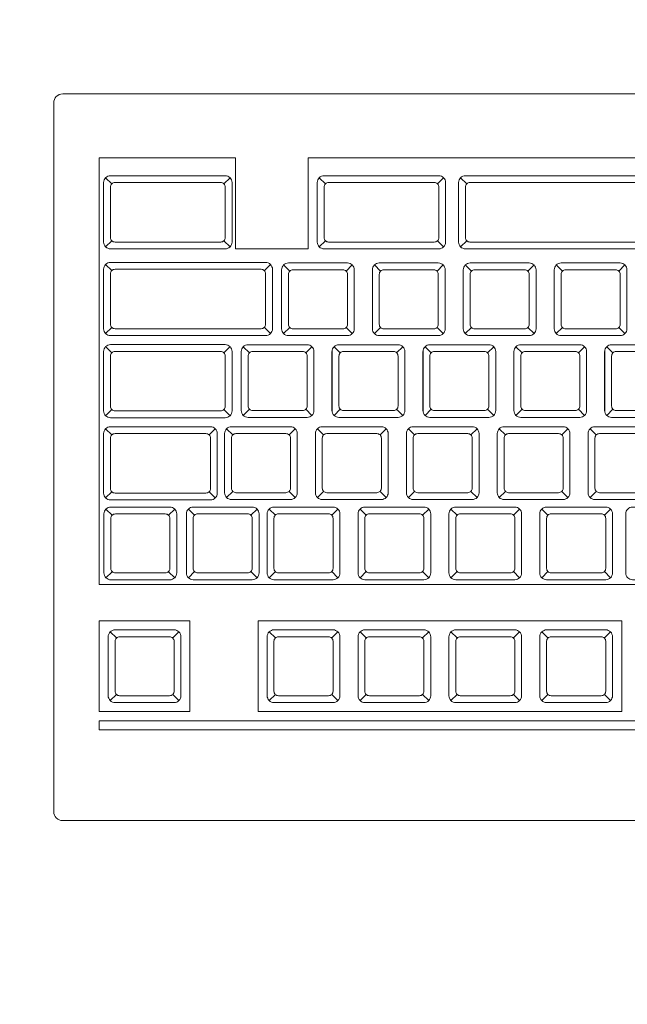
# Model space of a CAD drawing. Header units: millimetres. Extents: x 26866 to 1024070, y -428191 to 408885.
# Tile 99 of 248: x 179058 to 179192, y 388902 to 389119. Entities that reach past the tile are written whole.
import ezdxf

# ---------------------------------------------------------------- set-up
doc = ezdxf.new("R2010")
doc.units = ezdxf.units.MM
doc.header["$LTSCALE"] = 2
doc.layers.add('0_OPIS', color=7, linetype='Continuous', lineweight=13)
doc.layers.add('3DPLAN_A_TABELKA POMIESZCZEŃ', color=7, linetype='Continuous', lineweight=0)
doc.layers.add('3DPLAN_A_KRESKOWANIE 1', color=253, linetype='Continuous')
doc.layers.add('3DPLAN_A_OPIS', color=8, linetype='Continuous')
doc.layers.add('FURNITURE ZD 1 500', color=7, linetype='Continuous', lineweight=13, true_color=0x9fa8a5)
doc.styles.add('ARIAL', font='arial.ttf')

# ---------------------------------------------------------------- blocks, each defined once
blk = doc.blocks.new('kondygnacja -1')
at = {"layer": '3DPLAN_A_KRESKOWANIE 1'}
h = blk.add_hatch(dxfattribs=at)
h.set_pattern_fill('ANSI31', color=256, scale=7.5, style=0)
h.set_pattern_definition([(45, (23044.838, -26883.88), (-16.83798, 16.83798), [])])
h.paths.add_polyline_path([(31677.485, -24430.84), (30214.868, -24430.84), (30214.868, -24470.84), (30429.606, -24470.84), (30429.606, -24477.84), (30447.606, -24477.84), (30447.606, -24818.84), (30476.606, -24818.84), (30476.606, -24470.84), (31012.606, -24470.84), (31012.606, -24478.84), (31079.606, -24478.84), (31079.606, -24470.84), (31638.606, -24470.84), (31638.606, -25036.84), (31079.606, -25036.84), (31079.606, -25028.84), (31012.606, -25028.84), (31012.606, -25036.84), (30611.38, -25036.84), (30611.38, -25072.84), (31023.606, -25072.84), (31034.606, -25082.84), (31034.606, -25330.84), (31023.606, -25340.84), (30831.396, -25340.84, -0.038531), (30832.58, -25356.183), (30832.58, -25371.84), (31079.606, -25371.84), (31079.606, -25072.84), (31638.606, -25072.84), (31638.606, -25943.84), (30832.58, -25943.84), (30832.58, -26009.84), (31677.485, -26009.84)])
h.paths.add_polyline_path([(30682.606, -26009.84), (30832.58, -26009.84), (30832.58, -25943.84), (30760.606, -25943.84), (30760.606, -25454.668), (30735.606, -25464.584), (30735.606, -25943.84), (30682.606, -25943.84)])
h.paths.add_polyline_path([(30679.606, -25371.84), (30735.606, -25371.84), (30735.606, -25464.584), (30760.606, -25454.668), (30760.606, -25371.84), (30832.58, -25371.84), (30832.58, -25356.183, 0.038531), (30831.396, -25340.84), (30679.606, -25340.84)])
h.paths.add_polyline_path([(30355.83, -25371.84), (30425.606, -25371.84), (30425.606, -25379.84), (30463.606, -25379.84), (30463.606, -25424.739), (30471.606, -25424.739), (30471.606, -25395.84), (30533.606, -25395.84), (30533.606, -25371.84), (30576.606, -25371.84), (30576.606, -25341.84), (30472.606, -25341.84), (30472.606, -25326.84), (30427.606, -25326.84), (30427.606, -25341.84), (30355.83, -25341.84)])
h.paths.add_polyline_path([(30456.606, -25936.84), (30425.606, -25936.84), (30425.606, -25945.84), (30380.606, -25945.84), (30380.606, -26009.84), (30512.606, -26009.84), (30512.606, -25943.84), (30466.606, -25943.84), (30466.606, -25712.84), (30456.606, -25712.84)])
h.paths.add_polyline_path([(28888.606, -25941.84), (28888.606, -26009.84), (29013.606, -26009.84), (29013.606, -25941.84)])
h.paths.add_polyline_path([(28591.166, -26009.84), (28591.166, -25944.84), (28547.606, -25944.84), (28547.606, -26009.84)])
h.paths.add_polyline_path([(28624.606, -25870.534), (28654.797, -25870.534), (28654.797, -25924.534), (28624.606, -25924.534), (28624.606, -25944.84), (28591.166, -25944.84), (28591.166, -26009.84), (28713.606, -26009.84), (28713.606, -25941.84), (28672.606, -25941.84), (28672.606, -25932.84), (28657.606, -25932.84), (28657.606, -25716.84), (28624.606, -25716.84)])
h.paths.add_polyline_path([(28372.606, -25944.84), (28328.606, -25944.84), (28328.606, -25907.84), (28282.606, -25907.84), (28282.606, -25944.84), (28248.606, -25944.84), (28248.606, -26009.84), (28372.606, -26009.84)])
h.paths.add_polyline_path([(28092.606, -25563.84), (28054.606, -25563.84), (28054.606, -25383.84), (28067.602, -25383.84), (28067.606, -25375.84), (28340.606, -25375.84), (28340.606, -25341.84), (28070.606, -25341.84), (28070.606, -25332.84), (28030.606, -25332.84), (28030.606, -25395.598), (28048.707, -25395.598), (28048.707, -25449.598), (28030.606, -25449.598), (28030.606, -26009.84), (28073.606, -26009.84), (28073.606, -25944.84), (28054.606, -25944.84), (28054.606, -25668.84), (28092.606, -25668.84)])
h.paths.add_polyline_path([(27949.606, -25495.746), (27949.606, -25507.746), (27983.295, -25507.746), (27983.295, -25521.746), (27949.606, -25521.746), (27949.606, -25531.84), (27999.606, -25531.84), (27999.606, -25934.84), (27982.606, -25934.84), (27982.606, -25942.84), (27947.606, -25942.84), (27947.606, -26009.84), (28026.624, -26009.84), (28026.624, -25449.598), (27999.606, -25449.598), (27999.606, -25463.84), (27949.606, -25463.84), (27949.606, -25481.746), (27983.295, -25481.746), (27983.295, -25495.746)])
h.paths.add_polyline_path([(27982.606, -25361.84), (27952.606, -25361.84), (27952.606, -25332.84), (28026.624, -25332.84), (28026.624, -25395.598), (27999.606, -25395.598), (27999.606, -25377.84), (27982.606, -25377.84)])
h.paths.add_polyline_path([(26818.606, -25892.84), (26781.485, -25892.84), (26781.485, -26009.84), (26894.541, -26009.84), (26894.541, -25942.84), (26830.606, -25942.84), (26830.606, -25930.84), (26818.606, -25930.84)])
h.paths.add_polyline_path([(26894.541, -26009.84), (27115.936, -26009.84), (27115.936, -25942.84), (26894.541, -25942.84)])
h.paths.add_polyline_path([(27115.936, -25942.84), (27115.936, -26009.84), (27466.606, -26009.84), (27466.606, -25942.84), (27427.606, -25942.84), (27427.606, -25933.84), (27384.606, -25933.84), (27384.606, -25942.84)])
h.paths.add_polyline_path([(27641.606, -25942.84), (27641.606, -26009.84), (27802.606, -26009.84), (27802.606, -25942.84)])
h.paths.add_polyline_path([(30621.105, -25040.467), (30688.374, -25040.467), (30688.374, -25072.867), (30621.105, -25072.867)], flags=24)
at = {"layer": 'FURNITURE ZD 1 500', "lineweight": 0}
for p, q in [((26907.53, -25900.548), (26907.53, -25891.16)), ((26907.53, -25891.16), (26910.53, -25891.16)), ((26910.53, -25893.16), (26910.53, -25891.16)), ((26912.13, -25893.16), (26912.13, -25891.16)), ((26912.13, -25891.16), (26931.43, -25891.16)), ((26907.809, -25891.73), (26907.674, -25891.595)), ((26910.276, -25891.73), (26910.411, -25891.595)), ((26912.509, -25891.73), (26912.374, -25891.595)), ((26914.976, -25891.73), (26915.111, -25891.595)), ((26915.62, -25891.73), (26915.485, -25891.595)), ((26907.809, -25892.981), (26907.674, -25893.116)), ((26910.276, -25892.981), (26910.411, -25893.116)), ((26912.509, -25892.981), (26912.374, -25893.116)), ((26914.976, -25892.981), (26915.111, -25893.116)), ((26915.62, -25892.981), (26915.485, -25893.116)), ((26910.53, -25893.16), (26912.13, -25893.16)), ((26907.809, -25893.639), (26907.674, -25893.504)), ((26911.166, -25893.639), (26911.301, -25893.504)), ((26911.724, -25893.65), (26911.589, -25893.515)), ((26912.966, -25893.65), (26913.101, -25893.515)), ((26913.724, -25893.65), (26913.589, -25893.515)), ((26914.966, -25893.65), (26915.101, -25893.515)), ((26915.724, -25893.65), (26915.589, -25893.515)), ((26916.966, -25893.65), (26917.101, -25893.515)), ((26917.724, -25893.65), (26917.589, -25893.515)), ((26918.966, -25893.65), (26919.101, -25893.515)), ((26911.543, -25894.928), (26911.543, -25893.619)), ((26913.543, -25894.928), (26913.543, -25893.619)), ((26915.543, -25894.928), (26915.543, -25893.619)), ((26917.543, -25894.928), (26917.543, -25893.619)), ((26907.809, -25894.89), (26907.674, -25895.025)), ((26911.166, -25894.89), (26911.301, -25895.025)), ((26911.724, -25894.891), (26911.589, -25895.027)), ((26912.966, -25894.891), (26913.101, -25895.027)), ((26913.724, -25894.891), (26913.589, -25895.027)), ((26914.966, -25894.891), (26915.101, -25895.027)), ((26915.724, -25894.891), (26915.589, -25895.027)), ((26916.966, -25894.891), (26917.101, -25895.027)), ((26917.724, -25894.891), (26917.589, -25895.027)), ((26918.966, -25894.891), (26919.101, -25895.027)), ((26907.809, -25895.448), (26907.674, -25895.313)), ((26910.276, -25895.448), (26910.411, -25895.313)), ((26910.655, -25896.728), (26910.655, -25895.419)), ((26910.837, -25895.45), (26910.702, -25895.314)), ((26912.078, -25895.45), (26912.214, -25895.314)), ((26912.655, -25896.728), (26912.655, -25895.419)), ((26912.837, -25895.45), (26912.702, -25895.314)), ((26914.078, -25895.45), (26914.214, -25895.314)), ((26914.655, -25896.728), (26914.655, -25895.419)), ((26914.837, -25895.45), (26914.702, -25895.314)), ((26916.078, -25895.45), (26916.214, -25895.314)), ((26916.655, -25896.728), (26916.655, -25895.419)), ((26916.837, -25895.45), (26916.702, -25895.314)), ((26918.078, -25895.45), (26918.214, -25895.314)), ((26918.655, -25896.728), (26918.655, -25895.419)), ((26918.837, -25895.45), (26918.702, -25895.314)), ((26907.809, -25896.699), (26907.674, -25896.834)), ((26910.276, -25896.699), (26910.411, -25896.834)), ((26910.837, -25896.691), (26910.702, -25896.827)), ((26912.078, -25896.691), (26912.214, -25896.827)), ((26912.837, -25896.691), (26912.702, -25896.827)), ((26914.078, -25896.691), (26914.214, -25896.827)), ((26914.837, -25896.691), (26914.702, -25896.827)), ((26916.078, -25896.691), (26916.214, -25896.827)), ((26916.837, -25896.691), (26916.702, -25896.827)), ((26918.078, -25896.691), (26918.214, -25896.827)), ((26918.837, -25896.691), (26918.702, -25896.827)), ((26907.809, -25897.257), (26907.674, -25897.122)), ((26909.951, -25897.257), (26910.086, -25897.122)), ((26910.47, -25897.257), (26910.335, -25897.122)), ((26911.712, -25897.257), (26911.847, -25897.122)), ((26912.47, -25897.257), (26912.335, -25897.122)), ((26913.712, -25897.257), (26913.847, -25897.122)), ((26914.47, -25897.257), (26914.335, -25897.122)), ((26915.712, -25897.257), (26915.847, -25897.122)), ((26916.47, -25897.257), (26916.335, -25897.122)), ((26917.712, -25897.257), (26917.847, -25897.122)), ((26918.47, -25897.257), (26918.335, -25897.122)), ((26907.809, -25898.507), (26907.674, -25898.643)), ((26909.951, -25898.507), (26910.086, -25898.643)), ((26910.47, -25898.499), (26910.335, -25898.634)), ((26911.712, -25898.499), (26911.847, -25898.634)), ((26912.47, -25898.499), (26912.335, -25898.634)), ((26913.712, -25898.499), (26913.847, -25898.634)), ((26914.47, -25898.499), (26914.335, -25898.634)), ((26915.712, -25898.499), (26915.847, -25898.634)), ((26916.47, -25898.499), (26916.335, -25898.634)), ((26917.712, -25898.499), (26917.847, -25898.634)), ((26918.47, -25898.499), (26918.335, -25898.634)), ((26907.816, -25899.025), (26907.681, -25898.89)), ((26909.058, -25899.025), (26909.193, -25898.89)), ((26909.63, -25899.024), (26909.495, -25898.888)), ((26910.871, -25899.024), (26911.007, -25898.888)), ((26911.408, -25899.024), (26911.272, -25898.888)), ((26912.649, -25899.024), (26912.784, -25898.888)), ((26913.408, -25899.024), (26913.272, -25898.888)), ((26914.649, -25899.024), (26914.784, -25898.888)), ((26915.408, -25899.024), (26915.272, -25898.888)), ((26916.649, -25899.024), (26916.784, -25898.888)), ((26917.408, -25899.024), (26917.272, -25898.888)), ((26918.649, -25899.024), (26918.784, -25898.888)), ((26907.816, -25900.267), (26907.681, -25900.402)), ((26909.058, -25900.267), (26909.193, -25900.402)), ((26909.63, -25900.265), (26909.495, -25900.401)), ((26910.871, -25900.265), (26911.007, -25900.401)), ((26911.408, -25900.265), (26911.272, -25900.401)), ((26912.649, -25900.265), (26912.784, -25900.401)), ((26913.408, -25900.265), (26913.272, -25900.401)), ((26914.649, -25900.265), (26914.784, -25900.401)), ((26915.408, -25900.265), (26915.272, -25900.401)), ((26916.649, -25900.265), (26916.784, -25900.401)), ((26917.408, -25900.265), (26917.272, -25900.401)), ((26918.649, -25900.265), (26918.784, -25900.401)), ((26936.43, -25900.548), (26907.53, -25900.548)), ((26907.909, -25901.727), (26907.774, -25901.592)), ((26909.151, -25901.727), (26909.286, -25901.592)), ((26911.408, -25901.727), (26911.272, -25901.592)), ((26912.649, -25901.727), (26912.784, -25901.592)), ((26913.408, -25901.727), (26913.272, -25901.592)), ((26914.649, -25901.727), (26914.784, -25901.592)), ((26915.408, -25901.727), (26915.272, -25901.592)), ((26916.649, -25901.727), (26916.784, -25901.592)), ((26917.408, -25901.727), (26917.272, -25901.592)), ((26918.649, -25901.727), (26918.784, -25901.592)), ((26907.909, -25902.969), (26907.774, -25903.104)), ((26909.151, -25902.969), (26909.286, -25903.104)), ((26911.408, -25902.969), (26911.272, -25903.104)), ((26912.649, -25902.969), (26912.784, -25903.104)), ((26913.408, -25902.969), (26913.272, -25903.104)), ((26914.649, -25902.969), (26914.784, -25903.104)), ((26915.408, -25902.969), (26915.272, -25903.104)), ((26916.649, -25902.969), (26916.784, -25903.104)), ((26917.408, -25902.969), (26917.272, -25903.104)), ((26918.649, -25902.969), (26918.784, -25903.104))]:
    blk.add_line(p, q, dxfattribs=at)
for points in [[(26906.53, -25905.548), (26906.53, -25889.948, -0.414214), (26906.73, -25889.748), (26952.33, -25889.748, -0.414214), (26952.53, -25889.948), (26952.53, -25905.548, -0.414214), (26952.33, -25905.748), (26906.73, -25905.748, -0.414214)], [(26907.78, -25893.16), (26910.305, -25893.16, 0.414214), (26910.455, -25893.01), (26910.455, -25891.701, 0.414214), (26910.305, -25891.551), (26907.78, -25891.551, 0.414214), (26907.63, -25891.701), (26907.63, -25893.01, 0.414214)], [(26915.155, -25891.701, 0.414214), (26915.005, -25891.551), (26912.48, -25891.551, 0.414214), (26912.33, -25891.701), (26912.33, -25893.01, 0.414214), (26912.48, -25893.16), (26915.005, -25893.16, 0.414214), (26915.155, -25893.01)], [(26928.12, -25891.701), (26928.12, -25893.01, -0.414214), (26927.97, -25893.16), (26915.591, -25893.16, -0.414214), (26915.441, -25893.01), (26915.441, -25891.701, -0.414214), (26915.591, -25891.551), (26927.97, -25891.551, -0.414214)], [(26910.305, -25892.91), (26910.305, -25891.801, 0.414214), (26910.205, -25891.701), (26907.88, -25891.701, 0.414214), (26907.78, -25891.801), (26907.78, -25892.91, 0.414214), (26907.88, -25893.01), (26910.205, -25893.01, 0.414214)], [(26914.905, -25893.01), (26912.58, -25893.01, -0.414214), (26912.48, -25892.91), (26912.48, -25891.801, -0.414214), (26912.58, -25891.701), (26914.905, -25891.701, -0.414214), (26915.005, -25891.801), (26915.005, -25892.91, -0.414214)], [(26915.591, -25891.801), (26915.591, -25892.91, 0.414214), (26915.691, -25893.01), (26927.87, -25893.01, 0.414214), (26927.97, -25892.91), (26927.97, -25891.801, 0.414214), (26927.87, -25891.701), (26915.691, -25891.701, 0.414214)], [(26907.63, -25893.61), (26907.63, -25894.919, 0.414214), (26907.78, -25895.069), (26911.195, -25895.069, 0.414214), (26911.345, -25894.919), (26911.345, -25893.61, 0.414214), (26911.195, -25893.46), (26907.78, -25893.46, 0.414214)], [(26913.145, -25894.921, -0.414214), (26912.995, -25895.071), (26911.695, -25895.071, -0.414214), (26911.545, -25894.921), (26911.545, -25893.621, -0.414214), (26911.695, -25893.471), (26912.995, -25893.471, -0.414214), (26913.145, -25893.621)], [(26915.145, -25894.921, -0.414214), (26914.995, -25895.071), (26913.695, -25895.071, -0.414214), (26913.545, -25894.921), (26913.545, -25893.621, -0.414214), (26913.695, -25893.471), (26914.995, -25893.471, -0.414214), (26915.145, -25893.621)], [(26917.145, -25894.921, -0.414214), (26916.995, -25895.071), (26915.695, -25895.071, -0.414214), (26915.545, -25894.921), (26915.545, -25893.621, -0.414214), (26915.695, -25893.471), (26916.995, -25893.471, -0.414214), (26917.145, -25893.621)], [(26919.145, -25894.921, -0.414214), (26918.995, -25895.071), (26917.695, -25895.071, -0.414214), (26917.545, -25894.921), (26917.545, -25893.621, -0.414214), (26917.695, -25893.471), (26918.995, -25893.471, -0.414214), (26919.145, -25893.621)], [(26911.195, -25894.819), (26911.195, -25893.71, 0.414214), (26911.095, -25893.61), (26907.88, -25893.61, 0.414214), (26907.78, -25893.71), (26907.78, -25894.819, 0.414214), (26907.88, -25894.919), (26911.095, -25894.919, 0.414214)], [(26912.895, -25894.921), (26911.795, -25894.921, -0.414214), (26911.695, -25894.821), (26911.695, -25893.721, -0.414214), (26911.795, -25893.621), (26912.895, -25893.621, -0.414214), (26912.995, -25893.721), (26912.995, -25894.821, -0.414214)], [(26914.895, -25894.921), (26913.795, -25894.921, -0.414214), (26913.695, -25894.821), (26913.695, -25893.721, -0.414214), (26913.795, -25893.621), (26914.895, -25893.621, -0.414214), (26914.995, -25893.721), (26914.995, -25894.821, -0.414214)], [(26916.895, -25894.921), (26915.795, -25894.921, -0.414214), (26915.695, -25894.821), (26915.695, -25893.721, -0.414214), (26915.795, -25893.621), (26916.895, -25893.621, -0.414214), (26916.995, -25893.721), (26916.995, -25894.821, -0.414214)], [(26918.895, -25894.921), (26917.795, -25894.921, -0.414214), (26917.695, -25894.821), (26917.695, -25893.721, -0.414214), (26917.795, -25893.621), (26918.895, -25893.621, -0.414214), (26918.995, -25893.721), (26918.995, -25894.821, -0.414214)], [(26907.63, -25895.419), (26907.63, -25896.728, 0.414214), (26907.78, -25896.878), (26910.305, -25896.878, 0.414214), (26910.455, -25896.728), (26910.455, -25895.419, 0.414214), (26910.305, -25895.269), (26907.78, -25895.269, 0.414214)], [(26910.205, -25896.728), (26907.88, -25896.728, -0.414214), (26907.78, -25896.628), (26907.78, -25895.519, -0.414214), (26907.88, -25895.419), (26910.205, -25895.419, -0.414214), (26910.305, -25895.519), (26910.305, -25896.628, -0.414214)], [(26912.258, -25896.721, -0.414214), (26912.108, -25896.871), (26910.808, -25896.871, -0.414214), (26910.658, -25896.721), (26910.658, -25895.421, -0.414214), (26910.808, -25895.271), (26912.108, -25895.271, -0.414214), (26912.258, -25895.421)], [(26912.008, -25896.721), (26910.908, -25896.721, -0.414214), (26910.808, -25896.621), (26910.808, -25895.521, -0.414214), (26910.908, -25895.421), (26912.008, -25895.421, -0.414214), (26912.108, -25895.521), (26912.108, -25896.621, -0.414214)], [(26914.258, -25896.721, -0.414214), (26914.108, -25896.871), (26912.808, -25896.871, -0.414214), (26912.658, -25896.721), (26912.658, -25895.421, -0.414214), (26912.808, -25895.271), (26914.108, -25895.271, -0.414214), (26914.258, -25895.421)], [(26914.008, -25896.721), (26912.908, -25896.721, -0.414214), (26912.808, -25896.621), (26912.808, -25895.521, -0.414214), (26912.908, -25895.421), (26914.008, -25895.421, -0.414214), (26914.108, -25895.521), (26914.108, -25896.621, -0.414214)], [(26916.258, -25896.721, -0.414214), (26916.108, -25896.871), (26914.808, -25896.871, -0.414214), (26914.658, -25896.721), (26914.658, -25895.421, -0.414214), (26914.808, -25895.271), (26916.108, -25895.271, -0.414214), (26916.258, -25895.421)], [(26916.008, -25896.721), (26914.908, -25896.721, -0.414214), (26914.808, -25896.621), (26914.808, -25895.521, -0.414214), (26914.908, -25895.421), (26916.008, -25895.421, -0.414214), (26916.108, -25895.521), (26916.108, -25896.621, -0.414214)], [(26918.258, -25896.721, -0.414214), (26918.108, -25896.871), (26916.808, -25896.871, -0.414214), (26916.658, -25896.721), (26916.658, -25895.421, -0.414214), (26916.808, -25895.271), (26918.108, -25895.271, -0.414214), (26918.258, -25895.421)], [(26918.008, -25896.721), (26916.908, -25896.721, -0.414214), (26916.808, -25896.621), (26916.808, -25895.521, -0.414214), (26916.908, -25895.421), (26918.008, -25895.421, -0.414214), (26918.108, -25895.521), (26918.108, -25896.621, -0.414214)], [(26920.258, -25896.721, -0.414214), (26920.108, -25896.871), (26918.808, -25896.871, -0.414214), (26918.658, -25896.721), (26918.658, -25895.421, -0.414214), (26918.808, -25895.271), (26920.108, -25895.271, -0.414214), (26920.258, -25895.421)], [(26920.008, -25896.721), (26918.908, -25896.721, -0.414214), (26918.808, -25896.621), (26918.808, -25895.521, -0.414214), (26918.908, -25895.421), (26920.008, -25895.421, -0.414214), (26920.108, -25895.521), (26920.108, -25896.621, -0.414214)], [(26907.78, -25898.687), (26909.98, -25898.687, 0.414214), (26910.13, -25898.537), (26910.13, -25897.228, 0.414214), (26909.98, -25897.078), (26907.78, -25897.078, 0.414214), (26907.63, -25897.228), (26907.63, -25898.537, 0.414214)], [(26911.891, -25898.528, -0.414214), (26911.741, -25898.678), (26910.441, -25898.678, -0.414214), (26910.291, -25898.528), (26910.291, -25897.228, -0.414214), (26910.441, -25897.078), (26911.741, -25897.078, -0.414214), (26911.891, -25897.228)], [(26913.891, -25898.528, -0.414214), (26913.741, -25898.678), (26912.441, -25898.678, -0.414214), (26912.291, -25898.528), (26912.291, -25897.228, -0.414214), (26912.441, -25897.078), (26913.741, -25897.078, -0.414214), (26913.891, -25897.228)], [(26915.891, -25898.528, -0.414214), (26915.741, -25898.678), (26914.441, -25898.678, -0.414214), (26914.291, -25898.528), (26914.291, -25897.228, -0.414214), (26914.441, -25897.078), (26915.741, -25897.078, -0.414214), (26915.891, -25897.228)], [(26917.891, -25898.528, -0.414214), (26917.741, -25898.678), (26916.441, -25898.678, -0.414214), (26916.291, -25898.528), (26916.291, -25897.228, -0.414214), (26916.441, -25897.078), (26917.741, -25897.078, -0.414214), (26917.891, -25897.228)], [(26919.891, -25898.528, -0.414214), (26919.741, -25898.678), (26918.441, -25898.678, -0.414214), (26918.291, -25898.528), (26918.291, -25897.228, -0.414214), (26918.441, -25897.078), (26919.741, -25897.078, -0.414214), (26919.891, -25897.228)], [(26909.98, -25898.437), (26909.98, -25897.328, 0.414214), (26909.88, -25897.228), (26907.88, -25897.228, 0.414214), (26907.78, -25897.328), (26907.78, -25898.437, 0.414214), (26907.88, -25898.537), (26909.88, -25898.537, 0.414214)], [(26911.641, -25898.528), (26910.541, -25898.528, -0.414214), (26910.441, -25898.428), (26910.441, -25897.328, -0.414214), (26910.541, -25897.228), (26911.641, -25897.228, -0.414214), (26911.741, -25897.328), (26911.741, -25898.428, -0.414214)], [(26913.641, -25898.528), (26912.541, -25898.528, -0.414214), (26912.441, -25898.428), (26912.441, -25897.328, -0.414214), (26912.541, -25897.228), (26913.641, -25897.228, -0.414214), (26913.741, -25897.328), (26913.741, -25898.428, -0.414214)], [(26915.641, -25898.528), (26914.541, -25898.528, -0.414214), (26914.441, -25898.428), (26914.441, -25897.328, -0.414214), (26914.541, -25897.228), (26915.641, -25897.228, -0.414214), (26915.741, -25897.328), (26915.741, -25898.428, -0.414214)], [(26917.641, -25898.528), (26916.541, -25898.528, -0.414214), (26916.441, -25898.428), (26916.441, -25897.328, -0.414214), (26916.541, -25897.228), (26917.641, -25897.228, -0.414214), (26917.741, -25897.328), (26917.741, -25898.428, -0.414214)], [(26919.641, -25898.528), (26918.541, -25898.528, -0.414214), (26918.441, -25898.428), (26918.441, -25897.328, -0.414214), (26918.541, -25897.228), (26919.641, -25897.228, -0.414214), (26919.741, -25897.328), (26919.741, -25898.428, -0.414214)], [(26909.237, -25900.296, -0.414214), (26909.087, -25900.446), (26907.787, -25900.446, -0.414214), (26907.637, -25900.296), (26907.637, -25898.996, -0.414214), (26907.787, -25898.846), (26909.087, -25898.846, -0.414214), (26909.237, -25898.996)], [(26911.051, -25900.294, -0.414214), (26910.901, -25900.444), (26909.601, -25900.444, -0.414214), (26909.451, -25900.294), (26909.451, -25898.994, -0.414214), (26909.601, -25898.844), (26910.901, -25898.844, -0.414214), (26911.051, -25898.994)], [(26912.828, -25900.294, -0.414214), (26912.678, -25900.444), (26911.378, -25900.444, -0.414214), (26911.228, -25900.294), (26911.228, -25898.994, -0.414214), (26911.378, -25898.844), (26912.678, -25898.844, -0.414214), (26912.828, -25898.994)], [(26914.828, -25900.294, -0.414214), (26914.678, -25900.444), (26913.378, -25900.444, -0.414214), (26913.228, -25900.294), (26913.228, -25898.994, -0.414214), (26913.378, -25898.844), (26914.678, -25898.844, -0.414214), (26914.828, -25898.994)], [(26916.828, -25900.294, -0.414214), (26916.678, -25900.444), (26915.378, -25900.444, -0.414214), (26915.228, -25900.294), (26915.228, -25898.994, -0.414214), (26915.378, -25898.844), (26916.678, -25898.844, -0.414214), (26916.828, -25898.994)], [(26918.828, -25900.294, -0.414214), (26918.678, -25900.444), (26917.378, -25900.444, -0.414214), (26917.228, -25900.294), (26917.228, -25898.994, -0.414214), (26917.378, -25898.844), (26918.678, -25898.844, -0.414214), (26918.828, -25898.994)], [(26920.718, -25900.294, -0.414214), (26920.568, -25900.444), (26919.268, -25900.444, -0.414214), (26919.118, -25900.294), (26919.118, -25898.994, -0.414214), (26919.268, -25898.844), (26920.568, -25898.844, -0.414214), (26920.718, -25898.994)], [(26908.987, -25900.296), (26907.887, -25900.296, -0.414214), (26907.787, -25900.196), (26907.787, -25899.096, -0.414214), (26907.887, -25898.996), (26908.987, -25898.996, -0.414214), (26909.087, -25899.096), (26909.087, -25900.196, -0.414214)], [(26910.801, -25900.294), (26909.701, -25900.294, -0.414214), (26909.601, -25900.194), (26909.601, -25899.094, -0.414214), (26909.701, -25898.994), (26910.801, -25898.994, -0.414214), (26910.901, -25899.094), (26910.901, -25900.194, -0.414214)], [(26912.578, -25900.294), (26911.478, -25900.294, -0.414214), (26911.378, -25900.194), (26911.378, -25899.094, -0.414214), (26911.478, -25898.994), (26912.578, -25898.994, -0.414214), (26912.678, -25899.094), (26912.678, -25900.194, -0.414214)], [(26914.578, -25900.294), (26913.478, -25900.294, -0.414214), (26913.378, -25900.194), (26913.378, -25899.094, -0.414214), (26913.478, -25898.994), (26914.578, -25898.994, -0.414214), (26914.678, -25899.094), (26914.678, -25900.194, -0.414214)], [(26916.578, -25900.294), (26915.478, -25900.294, -0.414214), (26915.378, -25900.194), (26915.378, -25899.094, -0.414214), (26915.478, -25898.994), (26916.578, -25898.994, -0.414214), (26916.678, -25899.094), (26916.678, -25900.194, -0.414214)], [(26918.578, -25900.294), (26917.478, -25900.294, -0.414214), (26917.378, -25900.194), (26917.378, -25899.094, -0.414214), (26917.478, -25898.994), (26918.578, -25898.994, -0.414214), (26918.678, -25899.094), (26918.678, -25900.194, -0.414214)], [(26909.33, -25902.998, -0.414214), (26909.18, -25903.148), (26907.88, -25903.148, -0.414214), (26907.73, -25902.998), (26907.73, -25901.698, -0.414214), (26907.88, -25901.548), (26909.18, -25901.548, -0.414214), (26909.33, -25901.698)], [(26909.08, -25902.998), (26907.98, -25902.998, -0.414214), (26907.88, -25902.898), (26907.88, -25901.798, -0.414214), (26907.98, -25901.698), (26909.08, -25901.698, -0.414214), (26909.18, -25901.798), (26909.18, -25902.898, -0.414214)], [(26912.828, -25902.998, -0.414214), (26912.678, -25903.148), (26911.378, -25903.148, -0.414214), (26911.228, -25902.998), (26911.228, -25901.698, -0.414214), (26911.378, -25901.548), (26912.678, -25901.548, -0.414214), (26912.828, -25901.698)], [(26912.578, -25902.998), (26911.478, -25902.998, -0.414214), (26911.378, -25902.898), (26911.378, -25901.798, -0.414214), (26911.478, -25901.698), (26912.578, -25901.698, -0.414214), (26912.678, -25901.798), (26912.678, -25902.898, -0.414214)], [(26914.828, -25902.998, -0.414214), (26914.678, -25903.148), (26913.378, -25903.148, -0.414214), (26913.228, -25902.998), (26913.228, -25901.698, -0.414214), (26913.378, -25901.548), (26914.678, -25901.548, -0.414214), (26914.828, -25901.698)], [(26914.578, -25902.998), (26913.478, -25902.998, -0.414214), (26913.378, -25902.898), (26913.378, -25901.798, -0.414214), (26913.478, -25901.698), (26914.578, -25901.698, -0.414214), (26914.678, -25901.798), (26914.678, -25902.898, -0.414214)], [(26916.828, -25902.998, -0.414214), (26916.678, -25903.148), (26915.378, -25903.148, -0.414214), (26915.228, -25902.998), (26915.228, -25901.698, -0.414214), (26915.378, -25901.548), (26916.678, -25901.548, -0.414214), (26916.828, -25901.698)], [(26916.578, -25902.998), (26915.478, -25902.998, -0.414214), (26915.378, -25902.898), (26915.378, -25901.798, -0.414214), (26915.478, -25901.698), (26916.578, -25901.698, -0.414214), (26916.678, -25901.798), (26916.678, -25902.898, -0.414214)], [(26918.828, -25902.998, -0.414214), (26918.678, -25903.148), (26917.378, -25903.148, -0.414214), (26917.228, -25902.998), (26917.228, -25901.698, -0.414214), (26917.378, -25901.548), (26918.678, -25901.548, -0.414214), (26918.828, -25901.698)], [(26918.578, -25902.998), (26917.478, -25902.998, -0.414214), (26917.378, -25902.898), (26917.378, -25901.798, -0.414214), (26917.478, -25901.698), (26918.578, -25901.698, -0.414214), (26918.678, -25901.798), (26918.678, -25902.898, -0.414214)]]:
    blk.add_lwpolyline(points, format="xyb", close=True, dxfattribs=at)
for points in [[(26907.53, -25903.348), (26909.53, -25903.348), (26909.53, -25901.348), (26907.53, -25901.348)], [(26919.03, -25903.348), (26911.03, -25903.348), (26911.03, -25901.348), (26919.03, -25901.348)], [(26907.53, -25903.548), (26943.13, -25903.548), (26943.13, -25903.748), (26907.53, -25903.748)]]:
    blk.add_lwpolyline(points, close=True, dxfattribs=at)
at = {"layer": '3DPLAN_A_OPIS', "color": 1, "lineweight": 30, "style": 'ARIAL'}
for tag, p in [('PRZESUNIĘCIE_WEJŚCIA', (27655.165, -24535.333)), ('WYŁĄCZONE', (27007.179, -24723.982)), ('Z_OPRACOWANIA', (26996.84, -24746.417)), ('WYŁĄCZONE', (30803.053, -24760.867)), ('Z_OPRACOWANIA', (30792.713, -24783.301)), ('WYŁĄCZONE', (28894.898, -24826.593)), ('Z_OPRACOWANIA', (28884.559, -24849.027)), ('POWIĘKSZENIE_WEJŚCIA', (28313.679, -25144.412)), ('POWIĘKSZENIE_WEJŚCIA', (29600.622, -25191.363)), ('POWIĘKSZENIE_WEJŚCIA', (28011.449, -25235.417)), ('WYŁĄCZONE', (29754.423, -25678.169)), ('Z_OPRACOWANIA', (29744.084, -25700.603)), ('WYJŚCIE_EWAKUACYJNE', (27763.791, -26106.068))]:
    blk.add_attdef(tag, p, '', height=12, dxfattribs=at)
at = {"layer": '3DPLAN_A_OPIS', "color": 0, "lineweight": 30, "style": 'ARIAL'}
for tag, p in [('UGUL_1', (29350.296, -24586.012)), ('UGUL_2', (29622.921, -24586.012)), ('UGUL_3', (29833.15, -24586.012))]:
    blk.add_attdef(tag, p, '', height=12, dxfattribs=at)
at = {"layer": '3DPLAN_A_TABELKA POMIESZCZEŃ', "ltscale": 0.5, "style": 'ARIAL'}
for tag, p in [('KURTYNA', (27861.913, -26064.849)), ('POWIETRZNA', (27861.913, -26084.562))]:
    blk.add_attdef(tag, p, '', height=12, dxfattribs=at)

msp = doc.modelspace()

# ---------------------------------------------------------------- block references
at = {"layer": '0_OPIS', "xscale": 10, "yscale": 10, "zscale": 10}
msp.add_blockref('kondygnacja -1', (-90000, 648000), dxfattribs=at)

doc.saveas('drawing.dxf')
